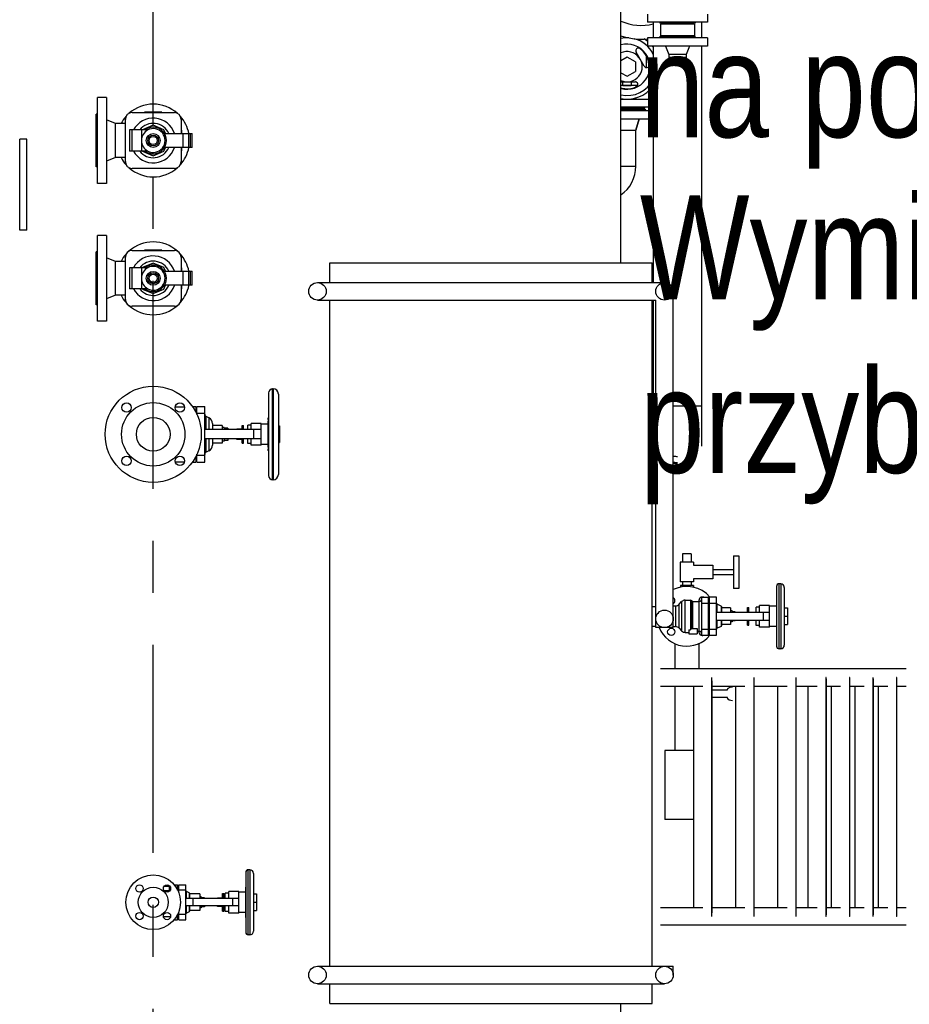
# Model space of a CAD drawing. Header units: millimetres. Extents: x 226749 to 325316, y -44191 to 40236.
# Tile 93 of 164: x 289641 to 291353, y 12524 to 14417. Entities that reach past the tile are written whole.
import ezdxf

# ---------------------------------------------------------------- set-up
doc = ezdxf.new("R2010")
doc.units = ezdxf.units.MM
doc.header["$LTSCALE"] = 100
doc.linetypes.add('CENTER', pattern=[7, 4, -1, 1, -1])
doc.layers.add('OPISY', color=7, linetype='Continuous')
doc.styles.add('wymiar', font='arial.ttf', dxfattribs={"width": 0.8})

msp = doc.modelspace()

# ---------------------------------------------------------------- linework, layer by layer
at = {"color": 0, "linetype": 'CENTER'}
msp.add_line((289898.43, 11415), (289898.43, 14785), dxfattribs=at)
at = {"color": 7, "linetype": 'Continuous'}
for p, q in [((290798.43, 13950), (290798.43, 14585)), ((290849.93, 14428.1), (290849.93, 14412.5)), ((290964.93, 14412.5), (290849.93, 14412.5)), ((290860.58, 14412.5), (290860.58, 14382.5)), ((290873.43, 14412.5), (290873.43, 14410.5)), ((290941.43, 14412.5), (290941.43, 14410.5)), ((290954.28, 14382.5), (290954.28, 14412.5)), ((290964.93, 14428.1), (290964.93, 14412.5)), ((290941.43, 14410.5), (290873.43, 14410.5)), ((290874.93, 14408.5), (290874.93, 14386.5)), ((290939.93, 14408.5), (290874.93, 14408.5)), ((290939.93, 14408.5), (290939.93, 14386.5)), ((290849.93, 14382.5), (290849.93, 14366.5)), ((290964.93, 14382.5), (290849.93, 14382.5)), ((290873.43, 14384.5), (290871.43, 14382.5)), ((290941.43, 14384.5), (290873.43, 14384.5)), ((290939.93, 14386.5), (290874.93, 14386.5)), ((290941.43, 14384.5), (290943.43, 14382.5)), ((290964.93, 14382.5), (290964.93, 14366.5)), ((290843.46, 14327.8), (290827.64, 14355.2)), ((290964.93, 14366.5), (290849.93, 14366.5)), ((290860.58, 14366.5), (290860.58, 13911.85)), ((290884.43, 14366.5), (290890.58, 14350.5)), ((290930.43, 14366.5), (290924.28, 14350.5)), ((290954.28, 13596.91), (290954.28, 14366.5)), ((290810.43, 14345.48), (290798.43, 14338.55)), ((290826.43, 14336.24), (290810.43, 14345.48)), ((290826.43, 14336.24), (290826.43, 14317.76)), ((290846.89, 14348.76), (290846.89, 14325.39)), ((290890.58, 14350.5), (290890.58, 14344.5)), ((290924.28, 14350.5), (290890.58, 14350.5)), ((290924.28, 14344.5), (290890.58, 14344.5)), ((290924.28, 14350.5), (290924.28, 14344.5)), ((290810.43, 14308.53), (290826.43, 14317.76)), ((290798.43, 14315.45), (290810.43, 14308.53)), ((290798.43, 14298), (290826.25, 14298)), ((290802.43, 14291), (290802.43, 14298)), ((290818.43, 14298), (290818.43, 14291)), ((290830.6, 14290.54), (290798.43, 14290.54)), ((290802.43, 14291), (290818.43, 14291)), ((290827.43, 14290.54), (290827.43, 14288.08)), ((289791.43, 14102.5), (289791.43, 14267.5)), ((289808.73, 14267.5), (289791.43, 14267.5)), ((289808.73, 14267.5), (289808.73, 14102.5)), ((290798.43, 14264.6), (290808.14, 14264.6)), ((290812.72, 14264.6), (290860.58, 14264.6)), ((290827.43, 14266.89), (290827.43, 14264.6)), ((290860.58, 14249), (290798.43, 14249)), ((290844.43, 14247), (290798.43, 14247)), ((290798.43, 14245), (290844.43, 14245)), ((290798.43, 14243), (290860.58, 14243)), ((290844.43, 14247), (290844.43, 14249)), ((290844.43, 14245), (290846.43, 14243)), ((289788.43, 14134.15), (289788.43, 14235.85)), ((289791.43, 14235.85), (289788.43, 14235.85)), ((289825.93, 14217.5), (289808.73, 14224.5)), ((289844.77, 14144.34), (289844.77, 14225.66)), ((289857.77, 14238.66), (289939.09, 14238.66)), ((289881.93, 14238.66), (289881.93, 14239.23)), ((289914.93, 14239.23), (289881.93, 14239.23)), ((289914.93, 14238.66), (289914.93, 14239.23)), ((289952.09, 14225.66), (289952.09, 14198.5)), ((290798.43, 14227), (290860.58, 14227)), ((290833.43, 14227), (290827.28, 14205)), ((290827.28, 14205), (290833.43, 14227)), ((289825.93, 14152.5), (289825.93, 14217.5)), ((289844.77, 14217.5), (289825.93, 14217.5)), ((289852.93, 14205.25), (289852.93, 14164.75)), ((289888.25, 14205.25), (289852.93, 14205.25)), ((289875.76, 14205.25), (289875.76, 14164.75)), ((289877.77, 14205.67), (289877.59, 14205.25)), ((289898.43, 14214.23), (289877.77, 14205.67)), ((289919.1, 14205.67), (289898.43, 14214.23)), ((289922.07, 14198.5), (289919.1, 14205.67)), ((289952.93, 14205), (289952.09, 14205.23)), ((289952.93, 14205), (289952.93, 14198.5)), ((290798.43, 14205), (290827.28, 14205)), ((290827.28, 14135.55), (290827.28, 14205)), ((289641.43, 14012.5), (289641.43, 14187.5)), ((289655.43, 14187.5), (289641.43, 14187.5)), ((289655.43, 14012.5), (289655.43, 14187.5)), ((289920.07, 14198.5), (289973.21, 14198.5)), ((289973.21, 14171.5), (289973.21, 14198.5)), ((289888.25, 14164.75), (289852.93, 14164.75)), ((289877.59, 14164.75), (289877.77, 14164.34)), ((289919.1, 14164.34), (289922.07, 14171.5)), ((289973.21, 14171.5), (289920.07, 14171.5)), ((289952.09, 14171.5), (289952.09, 14144.34)), ((289952.93, 14165), (289952.09, 14164.78)), ((289952.93, 14171.5), (289952.93, 14165)), ((289825.93, 14152.5), (289808.73, 14145.5)), ((289844.77, 14152.5), (289825.93, 14152.5)), ((289877.77, 14164.34), (289898.43, 14155.78)), ((289898.43, 14155.78), (289919.1, 14164.34)), ((289791.43, 14134.15), (289788.43, 14134.15)), ((289939.09, 14131.34), (289857.77, 14131.34)), ((289808.73, 14102.5), (289791.43, 14102.5)), ((289655.43, 14012.5), (289641.43, 14012.5)), ((289791.43, 13837.5), (289791.43, 14002.5)), ((289808.73, 14002.5), (289791.43, 14002.5)), ((289808.73, 14002.5), (289808.73, 13837.5)), ((289788.43, 13869.15), (289788.43, 13970.85)), ((289791.43, 13970.85), (289788.43, 13970.85)), ((289825.93, 13952.5), (289808.73, 13959.5)), ((289844.77, 13879.34), (289844.77, 13960.66)), ((289857.77, 13973.66), (289939.09, 13973.66)), ((289881.93, 13973.66), (289881.93, 13974.23)), ((289914.93, 13974.23), (289881.93, 13974.23)), ((289914.93, 13973.66), (289914.93, 13974.23)), ((289952.09, 13960.66), (289952.09, 13933.5)), ((289825.93, 13887.5), (289825.93, 13952.5)), ((289844.77, 13952.5), (289825.93, 13952.5)), ((289852.93, 13940.25), (289852.93, 13899.75)), ((289888.25, 13940.25), (289852.93, 13940.25)), ((289875.76, 13940.25), (289875.76, 13899.75)), ((289877.77, 13940.67), (289877.59, 13940.25)), ((289898.43, 13949.23), (289877.77, 13940.67)), ((289919.1, 13940.67), (289898.43, 13949.23)), ((289922.07, 13933.5), (289919.1, 13940.67)), ((289952.93, 13940), (289952.09, 13940.23)), ((289952.93, 13940), (289952.93, 13933.5)), ((290238.43, 13911.85), (290238.43, 13950)), ((290238.43, 13950), (290858.43, 13950)), ((290858.43, 13911.85), (290858.43, 13950)), ((289920.07, 13933.5), (289973.21, 13933.5)), ((289973.21, 13906.5), (289973.21, 13933.5)), ((289888.25, 13899.75), (289852.93, 13899.75)), ((289877.59, 13899.75), (289877.77, 13899.34)), ((289877.77, 13899.34), (289898.43, 13890.78)), ((289898.43, 13890.78), (289919.1, 13899.34)), ((289919.1, 13899.34), (289922.07, 13906.5)), ((289973.21, 13906.5), (289920.07, 13906.5)), ((289952.09, 13906.5), (289952.09, 13879.34)), ((289952.93, 13900), (289952.09, 13899.78)), ((289952.93, 13906.5), (289952.93, 13900)), ((290214.43, 13911.85), (290882.43, 13911.85)), ((289825.93, 13887.5), (289808.73, 13880.5)), ((289844.77, 13887.5), (289825.93, 13887.5)), ((290899.28, 13248.15), (290899.28, 13895)), ((290899.28, 13248.15), (290899.28, 13895)), ((289791.43, 13869.15), (289788.43, 13869.15)), ((289939.09, 13866.34), (289857.77, 13866.34)), ((290214.43, 13878.15), (290865.58, 13878.15)), ((290238.43, 12596.85), (290238.43, 13878.15)), ((290858.43, 12596.85), (290858.43, 13878.15)), ((290860.58, 13878.15), (290860.58, 13596.91)), ((290865.58, 13248.15), (290865.58, 13878.15)), ((290865.58, 13248.15), (290865.58, 13878.15)), ((289808.73, 13837.5), (289791.43, 13837.5)), ((290120.23, 13699.5), (290120.23, 13540.5)), ((290129.23, 13707.5), (290128.23, 13707.5)), ((290139.23, 13697.5), (290139.23, 13542.5)), ((289940.89, 13673), (289958.51, 13673)), ((289973.77, 13673.66), (289980.43, 13673.66)), ((289980.43, 13673.66), (289980.43, 13662.77)), ((289982.63, 13658.17), (289982.63, 13673.66)), ((289982.63, 13673.66), (289997.43, 13673.66)), ((289997.43, 13566.34), (289997.43, 13673.66)), ((289982.63, 13667.5), (289980.43, 13667.5)), ((290005.7, 13651.54), (290000.32, 13654.05)), ((290012.63, 13640.67), (290012.63, 13629)), ((290031.03, 13637), (290012.63, 13637)), ((290031.03, 13637), (290031.03, 13629)), ((290069.63, 13629), (290069.63, 13637)), ((290069.63, 13637), (290072.13, 13637)), ((290072.13, 13629), (290072.13, 13637)), ((290080.33, 13629), (290080.33, 13637.5)), ((290086.83, 13637.5), (290080.33, 13637.5)), ((290086.83, 13629), (290086.83, 13641)), ((290106.13, 13641), (290086.83, 13641)), ((290106.13, 13599), (290106.13, 13641)), ((290119.43, 13639.5), (290106.13, 13639.5)), ((290119.43, 13650.75), (290119.43, 13589.26)), ((290119.55, 13651.22), (290120.23, 13652.47)), ((290139.23, 13636), (290141.28, 13636)), ((290141.28, 13636), (290141.28, 13604)), ((290106.13, 13629), (289997.43, 13629)), ((290035.03, 13633.2), (290031.03, 13633.2)), ((290035.03, 13633.2), (290035.03, 13629)), ((290042.03, 13631.9), (290035.03, 13631.9)), ((290042.03, 13631.9), (290042.03, 13629)), ((290059.63, 13629), (290059.63, 13630)), ((290072.13, 13630), (290059.63, 13630)), ((290139.23, 13620), (290141.28, 13620)), ((290106.13, 13611), (289997.43, 13611)), ((290012.63, 13611), (290012.63, 13599.33)), ((290031.03, 13603), (290012.63, 13603)), ((290031.03, 13611), (290031.03, 13603)), ((290035.03, 13606.8), (290031.03, 13606.8)), ((290035.03, 13611), (290035.03, 13606.8)), ((290042.03, 13608.1), (290035.03, 13608.1)), ((290042.03, 13611), (290042.03, 13608.1)), ((290059.63, 13610), (290059.63, 13611)), ((290072.13, 13610), (290059.63, 13610)), ((290069.63, 13603), (290069.63, 13611)), ((290069.63, 13603), (290072.13, 13603)), ((290072.13, 13603), (290072.13, 13611)), ((290080.33, 13602.5), (290080.33, 13611)), ((290086.83, 13602.5), (290080.33, 13602.5)), ((290086.83, 13599), (290086.83, 13611)), ((290106.13, 13599), (290086.83, 13599)), ((290119.43, 13600.5), (290106.13, 13600.5)), ((290139.23, 13604), (290141.28, 13604)), ((289982.63, 13566.34), (289982.63, 13581.84)), ((290005.7, 13588.46), (290000.32, 13585.95)), ((290119.55, 13588.78), (290120.23, 13587.53)), ((290858.43, 13587.66), (290860.43, 13586.89)), ((290860.43, 13553.19), (290860.43, 13586.89)), ((290860.43, 13586.89), (290862.81, 13586.89)), ((289940.89, 13567), (289958.51, 13567)), ((289973.77, 13566.34), (289980.43, 13566.34)), ((289980.43, 13577.23), (289980.43, 13566.34)), ((289982.63, 13572.5), (289980.43, 13572.5)), ((289982.63, 13566.34), (289997.43, 13566.34)), ((290858.43, 13552.42), (290860.43, 13553.19)), ((290860.43, 13553.19), (290865.58, 13553.19)), ((290129.23, 13532.5), (290128.23, 13532.5)), ((290917.1, 13390), (290917.1, 13374)), ((290933.76, 13390), (290917.1, 13390)), ((290933.76, 13390), (290933.76, 13374)), ((290912.43, 13374), (290912.43, 13336)), ((290938.43, 13374), (290912.43, 13374)), ((290938.43, 13374), (290938.43, 13368)), ((291015.43, 13386.5), (291015.43, 13323.5)), ((291015.43, 13386.5), (291025.43, 13386.5)), ((291025.43, 13386.5), (291025.43, 13323.5)), ((290938.43, 13368), (290975.43, 13368)), ((290975.43, 13368), (290975.43, 13342)), ((290975.43, 13360), (291015.43, 13360)), ((290938.43, 13336), (290912.43, 13336)), ((290917.1, 13336), (290917.1, 13329)), ((290933.76, 13336), (290933.76, 13329)), ((290938.43, 13342), (290938.43, 13336)), ((290975.43, 13342), (290938.43, 13342)), ((291015.43, 13350), (290975.43, 13350)), ((291105.93, 13332.5), (291102.93, 13332.5)), ((290912.93, 13329), (290912.93, 13326.07)), ((290937.93, 13329), (290912.93, 13329)), ((290937.93, 13329), (290937.93, 13326.07)), ((291025.43, 13323.5), (291015.43, 13323.5)), ((291097.93, 13327.5), (291097.93, 13212.5)), ((291112.93, 13325.5), (291112.93, 13214.5)), ((290910.49, 13293.06), (290915.36, 13298.2)), ((290921.89, 13301), (290932.52, 13301)), ((290937.13, 13298.5), (290948.43, 13298.5)), ((290954.43, 13233.54), (290954.43, 13306.46)), ((290954.43, 13306.46), (290966.93, 13306.46)), ((290966.93, 13233.54), (290966.93, 13306.46)), ((290968.93, 13298), (290966.93, 13298)), ((290968.93, 13233.54), (290968.93, 13306.46)), ((290982.53, 13306.46), (290968.93, 13306.46)), ((290982.53, 13233.54), (290982.53, 13306.46)), ((291097.73, 13298.6), (291097.73, 13241.4)), ((290858.43, 13288.76), (290865.58, 13288.95)), ((290899.28, 13289.83), (290903.49, 13289.94)), ((290982.53, 13278), (291084.43, 13278)), ((290991.55, 13289.49), (290983.69, 13293.16)), ((290992.13, 13288.59), (290992.13, 13278)), ((291009.34, 13286), (290992.13, 13286)), ((291009.34, 13286), (291009.34, 13278)), ((291012.34, 13280.5), (291009.34, 13280.5)), ((291012.34, 13280.5), (291012.34, 13278)), ((291018.34, 13278.5), (291012.34, 13278.5)), ((291018.34, 13278.5), (291018.34, 13278)), ((291042.15, 13278), (291042.15, 13287)), ((291042.15, 13287), (291044.65, 13287)), ((291042.15, 13280), (291044.65, 13280)), ((291044.65, 13278), (291044.65, 13287)), ((291058.63, 13278), (291058.63, 13287.5)), ((291065.13, 13287.5), (291058.63, 13287.5)), ((291065.13, 13278), (291065.13, 13291)), ((291084.43, 13291), (291065.13, 13291)), ((291084.43, 13249), (291084.43, 13291)), ((291097.73, 13289.5), (291084.43, 13289.5)), ((291112.93, 13286), (291118.93, 13286)), ((291118.93, 13286), (291118.93, 13254)), ((291084.43, 13262), (290982.53, 13262)), ((290992.13, 13262), (290992.13, 13251.41)), ((291009.34, 13262), (291009.34, 13254)), ((291012.34, 13259.5), (291009.34, 13259.5)), ((291012.34, 13262), (291012.34, 13259.5)), ((291018.34, 13261.5), (291012.34, 13261.5)), ((291018.34, 13262), (291018.34, 13261.5)), ((291042.15, 13253), (291042.15, 13262)), ((291042.15, 13260), (291044.65, 13260)), ((291044.65, 13253), (291044.65, 13262)), ((291058.63, 13252.5), (291058.63, 13262)), ((291065.13, 13249), (291065.13, 13262)), ((291112.93, 13270), (291118.93, 13270)), ((290858.43, 13251.24), (290865.58, 13251.05)), ((290899.28, 13248.15), (290865.58, 13248.15)), ((290899.28, 13250.17), (290903.49, 13250.06)), ((290910.49, 13246.95), (290915.36, 13241.81)), ((290921.89, 13239), (290929.43, 13239)), ((290929.43, 13243.76), (290929.43, 13236)), ((290929.43, 13243.76), (290932.52, 13243.76)), ((290937.13, 13246.76), (290945.43, 13246.76)), ((290945.43, 13246.76), (290945.43, 13236)), ((290945.43, 13241.5), (290948.43, 13241.5)), ((290968.93, 13242), (290966.93, 13242)), ((290991.55, 13250.51), (290983.69, 13246.84)), ((291009.34, 13254), (290992.13, 13254)), ((291042.15, 13253), (291044.65, 13253)), ((291065.13, 13252.5), (291058.63, 13252.5)), ((291084.43, 13249), (291065.13, 13249)), ((291097.73, 13250.5), (291084.43, 13250.5)), ((291112.93, 13254), (291118.93, 13254)), ((290929.43, 13236), (290945.43, 13236)), ((290954.43, 13233.54), (290966.93, 13233.54)), ((290968.93, 13233.54), (290982.53, 13233.54)), ((290902.43, 13217.32), (290902.43, 13169.35)), ((290948.43, 13217.32), (290948.43, 13169.35)), ((291105.93, 13207.5), (291102.93, 13207.5)), ((290874.56, 13169.35), (291347.47, 13169.35)), ((290973.73, 13152.5), (290973.68, 13152.5)), ((290973.73, 12692.5), (290973.73, 13152.5)), ((290973.92, 12699.45), (290973.92, 13145.55)), ((291054.66, 13152.5), (291054.61, 13152.5)), ((291054.66, 12692.5), (291054.66, 13152.5)), ((291054.85, 12699.45), (291054.85, 13145.55)), ((291135.59, 13152.5), (291135.54, 13152.5)), ((291135.59, 12692.5), (291135.59, 13152.5)), ((291135.78, 12699.45), (291135.78, 13145.55)), ((291193.71, 13152.5), (291193.08, 13152.5)), ((291193.58, 12692.5), (291193.58, 13152.5)), ((291193.77, 12695.58), (291193.77, 13149.43)), ((291238.95, 13152.5), (291238.33, 13152.5)), ((291238.83, 12692.5), (291238.83, 13152.5)), ((291239.02, 12695.58), (291239.02, 13149.43)), ((291284.2, 13152.5), (291283.58, 13152.5)), ((291284.08, 12692.5), (291284.08, 13152.5)), ((291284.27, 12695.58), (291284.27, 13149.43)), ((291329.45, 13152.5), (291328.83, 13152.5)), ((291329.33, 12692.5), (291329.33, 13152.5)), ((291329.52, 12695.58), (291329.52, 13149.43)), ((290874.56, 13135.65), (290956.24, 13135.65)), ((290902.43, 13135.65), (290902.43, 13012)), ((290938.75, 12709.35), (290938.75, 13135.65)), ((290973.92, 13135.65), (291037.17, 13135.65)), ((290973.92, 13128.5), (291003.7, 13128.5)), ((291019.68, 12709.35), (291019.68, 13135.65)), ((291054.85, 13135.65), (291118.1, 13135.65)), ((291100.61, 12709.35), (291100.61, 13135.65)), ((291135.78, 13135.65), (291176.09, 13135.65)), ((291158.6, 12709.35), (291158.6, 13135.65)), ((291193.77, 13135.65), (291221.34, 13135.65)), ((291203.85, 12709.35), (291203.85, 13135.65)), ((291239.02, 13135.65), (291266.59, 13135.65)), ((291249.1, 12709.35), (291249.1, 13135.65)), ((291284.27, 13135.65), (291311.84, 13135.65)), ((291294.35, 12709.35), (291294.35, 13135.65)), ((291329.52, 13135.65), (291347.47, 13135.65)), ((291003.7, 13113.5), (290973.92, 13113.5)), ((290882.93, 13012), (290882.93, 12879)), ((290938.75, 13012), (290882.93, 13012)), ((290938.75, 12879), (290882.93, 12879)), ((290084.43, 12782.5), (290081.43, 12782.5)), ((290076.43, 12777.5), (290076.43, 12662.5)), ((290091.43, 12775.5), (290091.43, 12664.5)), ((289929.43, 12750), (289918.88, 12750)), ((289929.43, 12742), (289929.43, 12750)), ((289929.43, 12747.5), (289931.86, 12747.5)), ((289938.63, 12753.69), (289945.43, 12753.69)), ((289945.43, 12743.39), (289945.43, 12753.69)), ((289947.43, 12745), (289945.43, 12745)), ((289947.43, 12753.69), (289961.03, 12753.69)), ((289947.43, 12738.83), (289947.43, 12753.69)), ((289961.03, 12686.31), (289961.03, 12753.69)), ((290076.23, 12748.6), (290076.23, 12691.4)), ((289929.43, 12742), (289919.62, 12742)), ((290062.93, 12727), (289961.03, 12727)), ((289967.8, 12738.09), (289962.19, 12740.71)), ((289968.38, 12737.19), (289968.38, 12727)), ((289987.84, 12736), (289968.38, 12736)), ((289975.21, 12713), (289975.21, 12727)), ((289987.84, 12736), (289987.84, 12727)), ((289990.84, 12730.5), (289987.84, 12730.5)), ((289990.84, 12730.5), (289990.84, 12727)), ((289996.84, 12728.5), (289990.84, 12728.5)), ((289996.84, 12728.5), (289996.84, 12727)), ((290031.94, 12728), (290021.94, 12728)), ((290021.94, 12727), (290021.94, 12728)), ((290031.94, 12737), (290034.44, 12737)), ((290031.94, 12727), (290031.94, 12737)), ((290031.94, 12730), (290034.44, 12730)), ((290034.44, 12727), (290034.44, 12737)), ((290043.63, 12737.5), (290037.13, 12737.5)), ((290037.13, 12727), (290037.13, 12737.5)), ((290062.93, 12741), (290043.63, 12741)), ((290043.63, 12727), (290043.63, 12741)), ((290062.93, 12699), (290062.93, 12741)), ((290076.23, 12739.5), (290062.93, 12739.5)), ((290091.43, 12736), (290097.43, 12736)), ((290097.43, 12736), (290097.43, 12704)), ((290062.93, 12713), (289961.03, 12713)), ((289968.38, 12713), (289968.38, 12702.81)), ((289987.84, 12713), (289987.84, 12704)), ((289990.84, 12709.5), (289987.84, 12709.5)), ((289990.84, 12713), (289990.84, 12709.5)), ((289996.84, 12711.5), (289990.84, 12711.5)), ((289996.84, 12713), (289996.84, 12711.5)), ((290021.94, 12712), (290021.94, 12713)), ((290031.94, 12712), (290021.94, 12712)), ((290031.94, 12703), (290031.94, 12713)), ((290031.94, 12710), (290034.44, 12710)), ((290034.44, 12703), (290034.44, 12713)), ((290037.13, 12702.5), (290037.13, 12713)), ((290043.63, 12699), (290043.63, 12713)), ((290091.43, 12720), (290097.43, 12720)), ((290956.24, 12709.35), (290874.56, 12709.35)), ((291037.17, 12709.35), (290973.92, 12709.35)), ((291118.1, 12709.35), (291054.85, 12709.35)), ((291176.09, 12709.35), (291135.78, 12709.35)), ((291221.34, 12709.35), (291193.77, 12709.35)), ((291266.59, 12709.35), (291239.02, 12709.35)), ((291311.84, 12709.35), (291284.27, 12709.35)), ((291347.47, 12709.35), (291329.52, 12709.35)), ((289918.04, 12692.5), (289931.86, 12692.5)), ((289945.43, 12686.31), (289945.43, 12696.61)), ((289947.43, 12695), (289945.43, 12695)), ((289947.43, 12686.31), (289947.43, 12701.17)), ((289967.8, 12701.91), (289962.19, 12699.29)), ((289987.84, 12704), (289968.38, 12704)), ((290031.94, 12703), (290034.44, 12703)), ((290043.63, 12702.5), (290037.13, 12702.5)), ((290062.93, 12699), (290043.63, 12699)), ((290076.23, 12700.5), (290062.93, 12700.5)), ((290091.43, 12704), (290097.43, 12704)), ((290973.73, 12692.5), (290973.68, 12692.5)), ((291054.66, 12692.5), (291054.61, 12692.5)), ((291135.59, 12692.5), (291135.54, 12692.5)), ((291193.71, 12692.5), (291193.08, 12692.5)), ((291238.95, 12692.5), (291238.33, 12692.5)), ((291284.2, 12692.5), (291283.58, 12692.5)), ((291329.45, 12692.5), (291328.83, 12692.5)), ((289938.63, 12686.31), (289945.43, 12686.31)), ((289947.43, 12686.31), (289961.03, 12686.31)), ((291347.47, 12675.65), (290874.56, 12675.65)), ((290084.43, 12657.5), (290081.43, 12657.5)), ((290214.43, 12596.85), (290865.58, 12596.85)), ((290865.58, 12596.85), (290899.28, 12596.85)), ((290899.28, 12580), (290899.28, 12596.85)), ((290899.28, 12580), (290899.28, 12596.85)), ((290214.43, 12563.15), (290882.43, 12563.15)), ((290238.43, 12525), (290238.43, 12563.15)), ((290858.43, 12525), (290858.43, 12563.15)), ((290238.43, 12525), (290858.43, 12525)), ((290798.43, 12486.04), (290798.43, 12525))]:
    msp.add_line(p, q, dxfattribs=at)
at = {"color": 9, "linetype": 'Continuous'}
for p, q in [((289857.93, 14164.75), (289857.93, 14205.25)), ((289956.19, 14171.5), (289956.19, 14198.5)), ((289966.24, 14198.5), (289966.24, 14171.5)), ((289969.88, 14171.5), (289969.88, 14198.5)), ((290798.43, 14135.55), (290827.28, 14135.55)), ((289857.93, 13899.75), (289857.93, 13940.25)), ((289956.19, 13906.5), (289956.19, 13933.5)), ((289966.24, 13933.5), (289966.24, 13906.5)), ((289969.88, 13906.5), (289969.88, 13933.5)), ((290128.23, 13532.5), (290128.23, 13707.5)), ((290129.23, 13707.5), (290129.23, 13532.5)), ((290865.58, 13674.28), (290860.58, 13674.28)), ((290954.28, 13674.28), (290899.28, 13674.28)), ((289982.63, 13660.66), (289997.43, 13660.66)), ((290000.32, 13629), (290000.32, 13654.05)), ((290005.7, 13651.54), (290005.7, 13629)), ((290072.13, 13634.17), (290069.63, 13634.17)), ((290119.55, 13648.71), (290119.55, 13651.22)), ((290119.55, 13595.02), (290119.55, 13644.98)), ((290091.13, 13629), (290091.13, 13611)), ((290000.32, 13585.95), (290000.32, 13611)), ((290005.7, 13611), (290005.7, 13588.46)), ((290069.63, 13605.83), (290072.13, 13605.83)), ((290860.68, 13596.91), (290860.68, 13596.86)), ((290954.18, 13596.86), (290954.19, 13596.91)), ((289997.43, 13579.34), (289982.63, 13579.34)), ((290119.55, 13588.78), (290119.55, 13591.29)), ((291102.93, 13207.5), (291102.93, 13332.5)), ((291105.93, 13332.5), (291105.93, 13207.5)), ((290915.36, 13298.2), (290915.36, 13241.81)), ((290921.89, 13239), (290921.89, 13301)), ((290932.52, 13301), (290932.52, 13243.76)), ((290935.04, 13299.64), (290935.04, 13245.38)), ((290937.13, 13246.76), (290937.13, 13298.5)), ((290948.43, 13298.5), (290948.43, 13241.5)), ((290954.43, 13295.46), (290966.93, 13295.46)), ((290968.93, 13295.46), (290982.53, 13295.46)), ((290903.49, 13289.94), (290903.49, 13250.06)), ((290910.49, 13246.95), (290910.49, 13293.06)), ((290983.69, 13278), (290983.69, 13293.16)), ((290991.55, 13289.49), (290991.55, 13278)), ((291044.65, 13284.17), (291042.15, 13284.17)), ((291072.43, 13278), (291072.43, 13262)), ((290983.69, 13246.84), (290983.69, 13262)), ((290991.55, 13262), (290991.55, 13250.51)), ((291042.15, 13255.83), (291044.65, 13255.83)), ((290966.93, 13244.54), (290954.43, 13244.54)), ((290982.53, 13244.54), (290968.93, 13244.54)), ((290081.43, 12657.5), (290081.43, 12782.5)), ((290084.43, 12782.5), (290084.43, 12657.5)), ((289945.27, 12743.69), (289945.43, 12743.69)), ((289947.43, 12743.69), (289961.03, 12743.69)), ((289962.19, 12727), (289962.19, 12740.71)), ((289967.8, 12738.09), (289967.8, 12727)), ((290034.44, 12734.17), (290031.94, 12734.17)), ((290050.93, 12727), (290050.93, 12713)), ((289962.19, 12699.29), (289962.19, 12713)), ((289967.8, 12713), (289967.8, 12701.91)), ((289945.43, 12696.31), (289945.27, 12696.31)), ((289961.03, 12696.31), (289947.43, 12696.31)), ((290031.94, 12705.83), (290034.44, 12705.83))]:
    msp.add_line(p, q, dxfattribs=at)
for centre in [(289898.43, 14185), (289898.43, 13920)]:
    msp.add_circle(centre, 13.29, dxfattribs=at)
at = {"color": 7, "linetype": 'Continuous'}
for centre, radius in [((289898.43, 14185), 10.41), ((289898.43, 14185), 7.88), ((289898.43, 13920), 10.41), ((289898.43, 13920), 7.88), ((290214.43, 13895), 16.85), ((290882.43, 13895), 16.85), ((289898.43, 13620), 92.5), ((289898.43, 13620), 61), ((289847.17, 13671.27), 9), ((289949.7, 13671.27), 9), ((289898.43, 13620), 32.5), ((289847.17, 13568.74), 9), ((289949.7, 13568.74), 9), ((290882.43, 13265), 16.85), ((290895.38, 13239.95), 7), ((289898.43, 12720), 52.5), ((289871.92, 12746.52), 7), ((289898.43, 12720), 29), ((289924.95, 12746.52), 7), ((289898.43, 12720), 10), ((289871.92, 12693.48), 7), ((289924.95, 12693.48), 7), ((290214.43, 12580), 16.85), ((290882.43, 12580), 16.85)]:
    msp.add_circle(centre, radius, dxfattribs=at)
for centre, radius, start, end in [((290836.43, 14496), 89.7, 244.92459, 285.62046), ((290836.43, 14496), 116, 250.87522, 276.68875), ((290810.43, 14327), 62.5, 50.77933, 58.54245), ((290810.43, 14327), 43.5, 253.98191, 106.01835), ((290810.43, 14327), 29, 245.54727, 114.45325), ((290831.97, 14357.7), 5, 54.9513, 210), ((290810.43, 14327), 42.5, 5.0487, 54.9513), ((290810.43, 14327), 62.5, 36.57718, 39.22067), ((290847.79, 14330.3), 5, 210, 5.0487), ((290826.25, 14293), 5, 294.9513, 90), ((290810.43, 14327), 62.5, 258.92265, 323.42282), ((290810.43, 14327), 42.5, 253.58561, 294.9513), ((289898.43, 14185), 70, 48.18585, 131.81325), ((289898.43, 14185), 70, 138.35287, 152.31717), ((289857.77, 14225.66), 13, 90, 180), ((289898.43, 14185), 43, 18.31332, 151.87834), ((289939.09, 14225.66), 13, 0, 90), ((289898.43, 14185), 70, 11.12814, 41.64677), ((289898.43, 14185), 22.67, 116.70083, 243.29917), ((289898.43, 14185), 25.5, 232.57199, 127.42801), ((289898.43, 14185), 43, 208.12166, 341.68668), ((289898.43, 14185), 70, 318.35287, 348.87165), ((289898.43, 14185), 70, 207.68293, 221.64677), ((289857.77, 14144.34), 13, 180, 270), ((289898.43, 14185), 70, 228.18585, 311.81325), ((289939.09, 14144.34), 13, 270, 0), ((290759.88, 14135.55), 67.4, 304.89005, 0), ((289898.43, 13920), 70, 48.18585, 131.81325), ((289898.43, 13920), 70, 138.35287, 152.31717), ((289857.77, 13960.66), 13, 90, 180), ((289898.43, 13920), 43, 18.31332, 151.87834), ((289939.09, 13960.66), 13, 0, 90), ((289898.43, 13920), 70, 11.12814, 41.64677), ((289898.43, 13920), 22.67, 116.70083, 243.29917), ((289898.43, 13920), 25.5, 232.57199, 127.42801), ((289898.43, 13920), 43, 208.12166, 341.68668), ((289898.43, 13920), 70, 318.35287, 348.87165), ((289898.43, 13920), 70, 207.68293, 221.64677), ((289857.77, 13879.34), 13, 180, 270), ((289898.43, 13920), 70, 228.18585, 311.81325), ((289939.09, 13879.34), 13, 270, 0), ((290128.23, 13699.5), 8, 90, 180), ((290129.23, 13697.5), 10, 0, 90), ((290002.43, 13658.59), 5, 180, 245), ((290000.63, 13640.67), 12, 0, 65), ((290120.43, 13650.75), 1, 151.38954, 180), ((289549.61, 13619.64), 447.86, 0.04576, 0.49353), ((289549.61, 13620.36), 447.86, 359.50647, 359.95424), ((290000.63, 13599.33), 12, 295, 0), ((290930.8, 13599.03), 23.48, 354.85579, 359.99686), ((290002.43, 13581.42), 5, 115, 180), ((290120.43, 13589.26), 1, 180, 208.61046), ((290128.23, 13540.5), 8, 180, 270), ((290129.23, 13542.5), 10, 270, 0), ((291102.93, 13327.5), 5, 90, 180), ((291105.93, 13325.5), 7, 0, 90), ((290925.43, 13270), 57.5, 39.36601, 117.07807), ((290895.38, 13300.05), 7, 303.8999, 56.10356), ((290921.89, 13292), 9, 90, 136.5), ((290932.52, 13298), 3, 33.05573, 90), ((290937.13, 13301), 2.5, 213.05573, 270), ((290948.43, 13304.5), 6, 270, 0), ((290955.48, 13300.05), 7, 66.45852, 192.67858), ((290984.53, 13294.97), 2, 180, 245), ((291098.73, 13298.6), 1, 143.43544, 180), ((290903.23, 13299.94), 10, 271.5, 316.5), ((290991.13, 13288.59), 1, 0, 65), ((290925.43, 13270), 57.5, 202.35645, 320.63349), ((290903.23, 13240.06), 10, 43.5, 88.5), ((290921.89, 13248), 9, 223.5, 270), ((290948.43, 13235.5), 6, 0, 90), ((290955.48, 13239.95), 7, 167.32196, 293.53573), ((290984.53, 13245.03), 2, 115, 180), ((290991.13, 13251.41), 1, 295, 0), ((291098.73, 13241.4), 1, 180, 216.56456), ((291102.93, 13212.5), 5, 180, 270), ((291105.93, 13214.5), 7, 270, 0), ((291012.9, 13121), 13, 90.00007, 144.74277), ((291012.9, 13121), 13, 215.26576, 269.99998), ((290081.43, 12777.5), 5, 90, 180), ((290084.43, 12775.5), 7, 0, 90), ((290077.23, 12748.6), 1, 143.43544, 180), ((290086.82, 12745.12), 10.53, 171.31877, 188.68123), ((289963.03, 12742.52), 2, 180, 245), ((289967.38, 12737.19), 1, 0, 65), ((289963.03, 12697.48), 2, 115, 180), ((289967.38, 12702.81), 1, 295, 0), ((290077.23, 12691.4), 1, 180, 216.56456), ((290086.82, 12694.89), 10.53, 171.31877, 188.68123), ((290081.43, 12662.5), 5, 180, 270), ((290084.43, 12664.5), 7, 270, 0)]:
    msp.add_arc(centre, radius, start, end, dxfattribs=at)
at = {"color": 9, "linetype": 'Continuous'}
for centre, radius, start, end in [((290810.43, 14327), 55.5, 86.66864, 102.49988), ((290810.43, 14327), 55.5, 25.24684, 75.62392), ((290810.43, 14327), 55.5, 257.49978, 334.75324), ((289898.43, 14185), 33, 24.17443, 142.12195), ((289898.43, 14185), 22.95, 241.9487, 118.0513), ((289898.43, 14185), 33, 217.87796, 335.82594), ((289898.43, 13920), 33, 24.17443, 142.12195), ((289898.43, 13920), 22.95, 241.9487, 118.0513), ((289898.43, 13920), 33, 217.87796, 335.82594), ((290884.05, 13599.03), 23.47, 180.0058, 185.18133), ((290930.82, 13599.03), 23.47, 354.81867, 359.9942), ((290907.42, 13643.35), 65.83, 262.89398, 270.00904), ((290907.42, 13629.59), 65.81, 262.88808, 270.01016), ((290907.42, 13631.73), 65.83, 262.89439, 270.00904)]:
    msp.add_arc(centre, radius, start, end, dxfattribs=at)

# ---------------------------------------------------------------- texts
at = {"layer": 'OPISY', "color": 1, "linetype": 'ByBlock', "style": 'wymiar', "width": 0.8}
for s, p in [('na posadzce.', (290834.93, 14191.38)), ('Wymiaqr ramy', (290834.93, 13879.33)), ('przybliżony!', (290834.93, 13545.75))]:
    msp.add_text(s, height=200, dxfattribs=at).set_placement(p)

doc.saveas('drawing.dxf')
